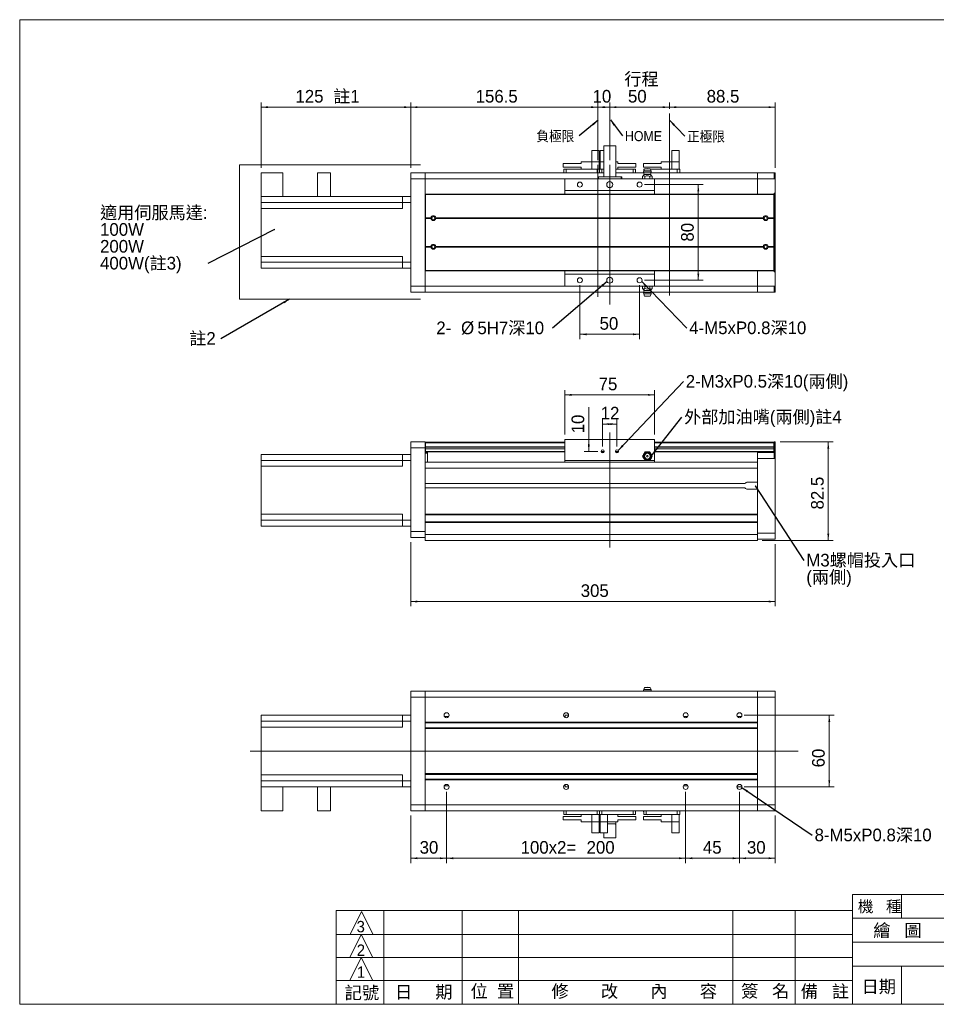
# Model space of a CAD drawing. Header units: millimetres. Extents: x 10 to 1179, y 6 to 830.
# Tile 1 of 2: x 10 to 777, y 6 to 830. Entities that reach past the tile are written whole.
import ezdxf

# ---------------------------------------------------------------- set-up
doc = ezdxf.new("R2010")
doc.units = ezdxf.units.MM
doc.layers.add('BORDER', color=7, linetype='Continuous', lineweight=0)
doc.styles.add('SLDTEXTSTYLE0', font='swtxt.ttf', dxfattribs={"width": 0.993})
doc.styles.add('SLDTEXTSTYLE1', font='新細明體')
doc.styles.add('SLDTEXTSTYLE2', font='GOTHIC.TTF', dxfattribs={"width": 0.913})
doc.styles.get("Standard").update_dxf_attribs({"font": 'swtxt.ttf'})
doc.dimstyles.new('SLDDIMSTYLE0', dxfattribs={"dimtxt": 10.345171, "dimasz": 5.6, "dimexe": 0, "dimexo": 0.0625, "dimgap": 2.586293, "dimtad": 1, "dimtoh": 1, "dimzin": 12, "dimdsep": 46, "dimtxsty": 'SLDTEXTSTYLE0', "dimsah": 1, "dimcen": 0.09, "dimadec": 0, "dimazin": 0, "dimtfac": 1, "dimtofl": 0, "dimtmove": 0, "dimatfit": 3, "dimfxl": 0, "dimtolj": 1, "dimtzin": 12, "dimarcsym": 0})
doc.dimstyles.new('SLDDIMSTYLE1', dxfattribs={"dimtxt": 5.6, "dimasz": 5.6, "dimexe": 0, "dimexo": 0.0625, "dimgap": 1.4, "dimtad": 0, "dimtih": 1, "dimtoh": 1, "dimdec": 0, "dimzin": 0, "dimdsep": 46, "dimtxsty": 'Standard', "dimsah": 1, "dimcen": 0.09, "dimadec": 0, "dimazin": 0, "dimtfac": 1, "dimtdec": 0, "dimtofl": 0, "dimtmove": 0, "dimatfit": 3, "dimfxl": 0, "dimtolj": 1, "dimtzin": 0, "dimarcsym": 0})
doc.dimstyles.new('SLDDIMSTYLE2', dxfattribs={"dimtxt": 1.6, "dimasz": 0.533333, "dimexe": 0, "dimexo": 0.0625, "dimgap": 0.4, "dimtad": 0, "dimtih": 1, "dimtoh": 1, "dimdec": 0, "dimzin": 0, "dimdsep": 46, "dimtxsty": 'Standard', "dimblk1": 'DOT', "dimblk2": 'DOT', "dimsah": 1, "dimcen": 0.09, "dimadec": 0, "dimazin": 0, "dimtfac": 1, "dimtdec": 0, "dimtofl": 0, "dimtmove": 0, "dimatfit": 3, "dimldrblk": 'DOT', "dimfxl": 0, "dimtolj": 1, "dimtzin": 0, "dimarcsym": 0})

# ---------------------------------------------------------------- blocks, each defined once
blk = doc.blocks.new('*D2')
at = {"layer": 'BORDER'}
for p, q in [((337.32, 393.16), (337.32, 339.5)), ((642.32, 391.66), (642.32, 339.5)), ((337.32, 343.5), (642.32, 343.5))]:
    blk.add_line(p, q, dxfattribs=at)
for points in [[(337.32, 343.5), (342.92, 342.7), (342.92, 344.3)], [(642.32, 343.5), (636.72, 344.3), (636.72, 342.7)]]:
    blk.add_solid(points, dxfattribs=at)
at = {"layer": 'BORDER', "insert": (479.54, 357.93), "char_height": 10.583, "attachment_point": 1, "style": 'SLDTEXTSTYLE0'}
blk.add_mtext('305', dxfattribs=at)
blk = doc.blocks.new('*D3')
at = {"layer": 'BORDER'}
for p, q in [((646.32, 477.16), (690.62, 477.16)), ((686.62, 394.66), (686.62, 477.16)), ((631.32, 394.66), (690.62, 394.66))]:
    blk.add_line(p, q, dxfattribs=at)
for points in [[(686.62, 477.16), (685.82, 471.56), (687.42, 471.56)], [(686.62, 394.66), (687.42, 400.26), (685.82, 400.26)]]:
    blk.add_solid(points, dxfattribs=at)
at = {"layer": 'BORDER', "insert": (672.18, 420.59), "char_height": 10.583, "attachment_point": 1, "rotation": 90, "style": 'SLDTEXTSTYLE0'}
blk.add_mtext('82.5', dxfattribs=at)
blk = doc.blocks.new('*D4')
at = {"layer": 'BORDER'}
for p, q in [((486.3, 479.16), (486.3, 506.13)), ((486.3, 479.16), (486.3, 469.16)), ((493.82, 469.16), (482.3, 469.16))]:
    blk.add_line(p, q, dxfattribs=at)
for points in [[(486.3, 479.16), (485.5, 473.56), (487.1, 473.56)], [(486.3, 469.16), (487.1, 474.76), (485.5, 474.76)]]:
    blk.add_solid(points, dxfattribs=at)
at = {"layer": 'BORDER', "insert": (471.86, 484.27), "char_height": 10.583, "attachment_point": 1, "rotation": 90, "style": 'SLDTEXTSTYLE0'}
blk.add_mtext('10', dxfattribs=at)
blk = doc.blocks.new('*D5')
at = {"layer": 'BORDER'}
for p, q in [((497.82, 473.16), (497.82, 496.03)), ((509.82, 473.16), (509.82, 496.03)), ((497.82, 492.03), (509.82, 492.03))]:
    blk.add_line(p, q, dxfattribs=at)
for points in [[(497.82, 492.03), (503.42, 491.23), (503.42, 492.83)], [(509.82, 492.03), (504.22, 492.83), (504.22, 491.23)]]:
    blk.add_solid(points, dxfattribs=at)
at = {"layer": 'BORDER', "insert": (496.25, 506.46), "char_height": 10.583, "attachment_point": 1, "style": 'SLDTEXTSTYLE0'}
blk.add_mtext('12', dxfattribs=at)
blk = doc.blocks.new('*D6')
at = {"layer": 'BORDER'}
for p, q in [((466.32, 483.16), (466.32, 520.44)), ((541.32, 483.16), (541.32, 520.44)), ((466.32, 516.44), (541.32, 516.44))]:
    blk.add_line(p, q, dxfattribs=at)
for points in [[(466.32, 516.44), (471.92, 515.64), (471.92, 517.24)], [(541.32, 516.44), (535.72, 517.24), (535.72, 515.64)]]:
    blk.add_solid(points, dxfattribs=at)
at = {"layer": 'BORDER', "insert": (494.53, 530.88), "char_height": 10.583, "attachment_point": 1, "style": 'SLDTEXTSTYLE0'}
blk.add_mtext('75', dxfattribs=at)
blk = doc.blocks.new('SW_NOTE_1')
at = {"layer": 'BORDER', "color": 0, "insert": (2.01, 3.93), "char_height": 8.467, "attachment_point": 1, "style": 'SLDTEXTSTYLE2'}
blk.add_mtext('HOME', dxfattribs=at)
blk = doc.blocks.new('SW_NOTE_2')
at = {"layer": 'BORDER', "color": 0, "insert": (-35.86, 3.95), "char_height": 8.467, "attachment_point": 1, "style": 'SLDTEXTSTYLE2'}
blk.add_mtext('負極限', dxfattribs=at)
blk = doc.blocks.new('SW_NOTE_3')
at = {"layer": 'BORDER', "color": 0, "insert": (2.01, 5.5, 62.24), "char_height": 10.5833, "attachment_point": 1, "style": 'SLDTEXTSTYLE0'}
blk.add_mtext('2-M3xP0.5深10(兩側)', dxfattribs=at)
blk = doc.blocks.new('SW_NOTE_4')
at = {"layer": 'BORDER', "color": 0, "insert": (2.01, 5.51, 68.7), "char_height": 10.5833, "attachment_point": 1, "style": 'SLDTEXTSTYLE0'}
blk.add_mtext('外部加油嘴(兩側)註4', dxfattribs=at)
blk = doc.blocks.new('SW_NOTE_5')
at = {"layer": 'BORDER', "color": 0, "char_height": 10.583, "attachment_point": 1, "style": 'SLDTEXTSTYLE0'}
for s, insert in [('M3螺帽投入口', (2.01, 5.49, 61.74)), ('(兩側)', (2.01, -8.62, 61.74))]:
    blk.add_mtext(s, dxfattribs=dict(at, insert=insert))
blk = doc.blocks.new('_Dot')
at = {"color": 0, "linetype": 'ByBlock', "lineweight": -2}
blk.add_line((-0.5, 0), (-1, 0), dxfattribs=at)
at = {"color": 0, "linetype": 'ByBlock', "const_width": 0.5}
blk.add_lwpolyline([(-0.25, 0, 1), (0.25, 0, 1)], format="xyb", close=True, dxfattribs=at)
blk = doc.blocks.new('*D13')
at = {"layer": 'BORDER'}
for p, q in [((493.82, 712.86), (493.82, 761.21)), ((503.82, 712.86), (503.82, 761.21)), ((503.82, 757.21), (493.82, 757.21))]:
    blk.add_line(p, q, dxfattribs=at)
for points in [[(493.82, 757.21), (499.42, 756.41), (499.42, 758.01)], [(503.82, 757.21), (498.22, 758.01), (498.22, 756.41)]]:
    blk.add_solid(points, dxfattribs=at)
at = {"layer": 'BORDER', "insert": (489.46, 771.65), "char_height": 10.583, "attachment_point": 1, "style": 'SLDTEXTSTYLE0'}
blk.add_mtext('10', dxfattribs=at)
blk = doc.blocks.new('*D14')
at = {"layer": 'BORDER'}
for p, q in [((503.82, 712.86), (503.82, 761.21)), ((553.82, 755.94), (553.82, 761.21)), ((503.82, 757.21), (553.82, 757.21))]:
    blk.add_line(p, q, dxfattribs=at)
for points in [[(503.82, 757.21), (509.42, 756.41), (509.42, 758.01)], [(553.82, 757.21), (548.22, 758.01), (548.22, 756.41)]]:
    blk.add_solid(points, dxfattribs=at)
at = {"layer": 'BORDER', "char_height": 10.583, "attachment_point": 1, "style": 'SLDTEXTSTYLE0'}
for s, insert in [('行程', (516.02, 786.06)), ('50', (519.06, 771.65))]:
    blk.add_mtext(s, dxfattribs=dict(at, insert=insert))
blk = doc.blocks.new('*D15')
at = {"layer": 'BORDER'}
for p, q in [((553.82, 755.94), (553.82, 761.21)), ((642.32, 706.39), (642.32, 761.21)), ((553.82, 757.21), (642.32, 757.21))]:
    blk.add_line(p, q, dxfattribs=at)
for points in [[(553.82, 757.21), (559.42, 756.41), (559.42, 758.01)], [(642.32, 757.21), (636.72, 758.01), (636.72, 756.41)]]:
    blk.add_solid(points, dxfattribs=at)
at = {"layer": 'BORDER', "insert": (584.9, 771.65), "char_height": 10.583, "attachment_point": 1, "style": 'SLDTEXTSTYLE0'}
blk.add_mtext('88.5', dxfattribs=at)
blk = doc.blocks.new('*D16')
at = {"layer": 'BORDER'}
for p, q in [((337.32, 706.39), (337.32, 761.21)), ((493.82, 712.86), (493.82, 761.21)), ((493.82, 757.21), (337.32, 757.21))]:
    blk.add_line(p, q, dxfattribs=at)
for points in [[(337.32, 757.21), (342.92, 756.41), (342.92, 758.01)], [(493.82, 757.21), (488.22, 758.01), (488.22, 756.41)]]:
    blk.add_solid(points, dxfattribs=at)
at = {"layer": 'BORDER', "insert": (391.66, 771.65), "char_height": 10.583, "attachment_point": 1, "style": 'SLDTEXTSTYLE0'}
blk.add_mtext('156.5', dxfattribs=at)
blk = doc.blocks.new('*D17')
at = {"layer": 'BORDER'}
for p, q in [((212.32, 706.39), (212.32, 761.21)), ((337.32, 706.39), (337.32, 761.21)), ((337.32, 757.21), (212.32, 757.21))]:
    blk.add_line(p, q, dxfattribs=at)
for points in [[(212.32, 757.21), (217.92, 756.41), (217.92, 758.01)], [(337.32, 757.21), (331.72, 758.01), (331.72, 756.41)]]:
    blk.add_solid(points, dxfattribs=at)
at = {"layer": 'BORDER', "char_height": 10.583, "attachment_point": 1, "style": 'SLDTEXTSTYLE0'}
for s, insert in [('125', (240.95, 771.65)), (' 註1', (268.54, 771.65))]:
    blk.add_mtext(s, dxfattribs=dict(at, insert=insert))
blk = doc.blocks.new('*D18')
at = {"layer": 'BORDER'}
for p, q in [((478.82, 608.39), (478.82, 563.13)), ((528.82, 608.39), (528.82, 563.13)), ((528.82, 567.13), (478.82, 567.13))]:
    blk.add_line(p, q, dxfattribs=at)
for points in [[(478.82, 567.13), (484.42, 566.33), (484.42, 567.93)], [(528.82, 567.13), (523.22, 567.93), (523.22, 566.33)]]:
    blk.add_solid(points, dxfattribs=at)
at = {"layer": 'BORDER', "insert": (495.32, 581.57), "char_height": 10.583, "attachment_point": 1, "style": 'SLDTEXTSTYLE0'}
blk.add_mtext('50', dxfattribs=at)
blk = doc.blocks.new('*D19')
at = {"layer": 'BORDER'}
for p, q in [((532.82, 692.39), (581.9, 692.39)), ((577.9, 692.39), (577.9, 612.39)), ((532.82, 612.39), (581.9, 612.39))]:
    blk.add_line(p, q, dxfattribs=at)
for points in [[(577.9, 692.39), (577.1, 686.79), (578.7, 686.79)], [(577.9, 612.39), (578.7, 617.99), (577.1, 617.99)]]:
    blk.add_solid(points, dxfattribs=at)
at = {"layer": 'BORDER', "insert": (563.47, 644.74), "char_height": 10.583, "attachment_point": 1, "rotation": 90, "style": 'SLDTEXTSTYLE0'}
blk.add_mtext('80', dxfattribs=at)
blk = doc.blocks.new('SW_NOTE_6')
at = {"layer": 'BORDER', "color": 0, "insert": (2.01, 5.5, 45.03), "char_height": 10.5833, "attachment_point": 1, "style": 'SLDTEXTSTYLE0'}
blk.add_mtext('4-M5xP0.8深10', dxfattribs=at)
blk = doc.blocks.new('SW_NOTE_7')
at = {"layer": 'BORDER', "color": 0, "char_height": 10.583, "attachment_point": 1, "style": 'SLDTEXTSTYLE0'}
for s, insert in [('適用伺服馬達:', (-90.11, 47.85, 32.53)), ('100W', (-90.11, 33.74, 32.53)), ('200W', (-90.11, 19.63, 32.53)), ('400W(註3)', (-90.11, 5.52, 32.53))]:
    blk.add_mtext(s, dxfattribs=dict(at, insert=insert))
blk = doc.blocks.new('SW_NOTE_8')
at = {"layer": 'BORDER', "color": 0, "char_height": 10.583, "attachment_point": 1, "style": 'SLDTEXTSTYLE0'}
for s, insert in [('2-', (-97.08, 5.52, 45.03)), ('%%c', (-76.38, 5.52, 45.03)), ('5H7深10', (-62.68, 5.52, 45.03))]:
    blk.add_mtext(s, dxfattribs=dict(at, insert=insert))
blk = doc.blocks.new('SW_NOTE_9')
at = {"layer": 'BORDER', "color": 0, "insert": (-26.45, 5.52), "char_height": 10.583, "attachment_point": 1, "style": 'SLDTEXTSTYLE0'}
blk.add_mtext('註2', dxfattribs=at)
blk = doc.blocks.new('SW_NOTE_10')
at = {"layer": 'BORDER', "color": 0, "insert": (2, 3.93), "char_height": 8.467, "attachment_point": 1, "style": 'SLDTEXTSTYLE2'}
blk.add_mtext('正極限', dxfattribs=at)
blk = doc.blocks.new('*D25')
at = {"layer": 'BORDER'}
for p, q in [((616.32, 248.38), (691.47, 248.38)), ((687.47, 248.38), (687.47, 188.38)), ((616.32, 188.38), (691.47, 188.38))]:
    blk.add_line(p, q, dxfattribs=at)
for points in [[(687.47, 248.38), (686.67, 242.78), (688.27, 242.78)], [(687.47, 188.38), (688.27, 193.98), (686.67, 193.98)]]:
    blk.add_solid(points, dxfattribs=at)
at = {"layer": 'BORDER', "insert": (673.03, 204.72), "char_height": 10.583, "attachment_point": 1, "rotation": 90, "style": 'SLDTEXTSTYLE0'}
blk.add_mtext('60', dxfattribs=at)
blk = doc.blocks.new('*D26')
at = {"layer": 'BORDER'}
for p, q in [((612.32, 184.38), (612.32, 124.66)), ((642.32, 164.38), (642.32, 124.66)), ((642.32, 128.66), (612.32, 128.66))]:
    blk.add_line(p, q, dxfattribs=at)
for points in [[(612.32, 128.66), (617.92, 127.86), (617.92, 129.46)], [(642.32, 128.66), (636.72, 129.46), (636.72, 127.86)]]:
    blk.add_solid(points, dxfattribs=at)
at = {"layer": 'BORDER', "insert": (618.58, 143.09), "char_height": 10.583, "attachment_point": 1, "style": 'SLDTEXTSTYLE0'}
blk.add_mtext('30', dxfattribs=at)
blk = doc.blocks.new('*D27')
at = {"layer": 'BORDER'}
for p, q in [((367.32, 184.38), (367.32, 124.66)), ((337.32, 164.38), (337.32, 124.66)), ((367.32, 128.66), (337.32, 128.66))]:
    blk.add_line(p, q, dxfattribs=at)
for points in [[(337.32, 128.66), (342.92, 127.86), (342.92, 129.46)], [(367.32, 128.66), (361.72, 129.46), (361.72, 127.86)]]:
    blk.add_solid(points, dxfattribs=at)
at = {"layer": 'BORDER', "insert": (344.79, 143.09), "char_height": 10.583, "attachment_point": 1, "style": 'SLDTEXTSTYLE0'}
blk.add_mtext('30', dxfattribs=at)
blk = doc.blocks.new('*D28')
at = {"layer": 'BORDER'}
for p, q in [((367.32, 184.38), (367.32, 124.66)), ((567.32, 184.38), (567.32, 124.66)), ((367.32, 128.66), (567.32, 128.66))]:
    blk.add_line(p, q, dxfattribs=at)
for points in [[(367.32, 128.66), (372.92, 127.86), (372.92, 129.46)], [(567.32, 128.66), (561.72, 129.46), (561.72, 127.86)]]:
    blk.add_solid(points, dxfattribs=at)
at = {"layer": 'BORDER', "char_height": 10.583, "attachment_point": 1, "style": 'SLDTEXTSTYLE0'}
for s, insert in [('100x2=', (429.28, 143.09)), ('200', (484.46, 143.09))]:
    blk.add_mtext(s, dxfattribs=dict(at, insert=insert))
blk = doc.blocks.new('*D29')
at = {"layer": 'BORDER'}
for p, q in [((567.32, 184.38), (567.32, 124.66)), ((612.32, 184.38), (612.32, 124.66)), ((567.32, 128.66), (612.32, 128.66))]:
    blk.add_line(p, q, dxfattribs=at)
for points in [[(567.32, 128.66), (572.92, 127.86), (572.92, 129.46)], [(612.32, 128.66), (606.72, 129.46), (606.72, 127.86)]]:
    blk.add_solid(points, dxfattribs=at)
at = {"layer": 'BORDER', "insert": (581.73, 143.09), "char_height": 10.583, "attachment_point": 1, "style": 'SLDTEXTSTYLE0'}
blk.add_mtext('45', dxfattribs=at)
blk = doc.blocks.new('SW_NOTE_11')
at = {"layer": 'BORDER', "color": 0, "insert": (2.01, 5.5, 39.47), "char_height": 10.5833, "attachment_point": 1, "style": 'SLDTEXTSTYLE0'}
blk.add_mtext('8-M5xP0.8深10', dxfattribs=at)

msp = doc.modelspace()

# ---------------------------------------------------------------- linework, layer by layer
at = {"color": 7, "linetype": 'Continuous', "lineweight": 15}
for p, q in [((488.695, 720.892), (494.945, 720.892)), ((488.695, 711.592), (488.695, 720.892)), ((494.945, 720.892), (494.945, 711.592)), ((498.82, 720.892), (495.695, 720.892)), ((495.695, 711.592), (495.695, 720.892)), ((498.82, 724.892), (508.82, 724.892)), ((498.82, 724.892), (498.82, 698.892)), ((508.82, 724.892), (508.82, 698.892)), ((555.695, 720.892), (561.945, 720.892)), ((555.695, 711.592), (555.695, 720.892)), ((561.945, 720.892), (561.945, 711.592)), ((464.945, 707.137), (464.945, 709.98)), ((464.945, 709.98), (479.945, 709.98)), ((488.695, 711.592), (479.945, 711.592)), ((479.945, 709.98), (479.945, 711.592)), ((488.695, 711.592), (494.945, 711.592)), ((488.695, 705.392), (488.695, 711.592)), ((494.945, 705.392), (494.945, 711.592)), ((498.82, 711.592), (495.695, 711.592)), ((495.695, 711.592), (495.695, 705.392)), ((508.82, 711.592), (510.695, 711.592)), ((510.695, 709.98), (510.695, 711.592)), ((525.695, 709.98), (510.695, 709.98)), ((525.695, 709.98), (525.695, 707.137)), ((531.945, 707.137), (531.945, 709.98)), ((531.945, 709.98), (546.945, 709.98)), ((546.945, 709.98), (546.945, 711.592)), ((555.695, 711.592), (546.945, 711.592)), ((555.695, 711.592), (561.945, 711.592)), ((555.695, 705.392), (555.695, 711.592)), ((561.945, 705.392), (561.945, 711.592)), ((212.32, 702.392), (230.32, 702.392)), ((212.32, 702.392), (212.32, 682.392)), ((230.32, 702.392), (230.32, 682.392)), ((259.32, 702.392), (270.32, 702.392)), ((259.32, 702.392), (259.32, 682.392)), ((270.32, 702.392), (270.32, 682.392)), ((337.32, 702.392), (349.32, 702.392)), ((337.32, 697.392), (337.32, 702.392)), ((498.82, 702.392), (349.32, 702.392)), ((349.32, 702.392), (349.32, 697.392)), ((464.945, 707.137), (479.945, 707.137)), ((465.32, 702.392), (465.32, 705.392)), ((465.32, 705.392), (467.32, 705.392)), ((467.32, 705.392), (467.32, 702.392)), ((467.32, 705.392), (493.32, 705.392)), ((479.945, 705.392), (479.945, 707.137)), ((493.32, 702.392), (493.32, 705.392)), ((493.32, 705.392), (495.32, 705.392)), ((495.32, 702.392), (495.32, 705.392)), ((495.32, 705.392), (497.32, 705.392)), ((495.32, 705.392), (495.32, 702.392)), ((497.32, 705.392), (497.32, 702.392)), ((498.82, 705.392), (497.32, 705.392)), ((523.32, 705.392), (508.82, 705.392)), ((532.285, 702.392), (508.82, 702.392)), ((525.695, 707.137), (510.695, 707.137)), ((510.695, 705.392), (510.695, 707.137)), ((523.32, 702.392), (523.32, 705.392)), ((523.32, 705.392), (525.32, 705.392)), ((525.32, 705.392), (525.32, 702.392)), ((532.603, 700.85), (531.279, 699.242)), ((531.945, 707.137), (546.945, 707.137)), ((532.165, 702.752), (532.673, 701.228)), ((532.165, 702.752), (538.475, 702.752)), ((532.901, 705.592), (532.198, 703.847)), ((532.198, 703.847), (538.442, 703.847)), ((532.32, 704.15), (532.32, 705.392)), ((532.32, 705.392), (532.82, 705.392)), ((532.603, 700.85), (538.037, 700.85)), ((532.673, 701.228), (537.967, 701.228)), ((532.901, 705.592), (537.739, 705.592)), ((538.442, 703.847), (537.739, 705.592)), ((537.82, 705.392), (560.32, 705.392)), ((537.967, 701.228), (538.475, 702.752)), ((539.361, 699.242), (538.037, 700.85)), ((627.32, 702.392), (538.355, 702.392)), ((546.945, 705.392), (546.945, 707.137)), ((560.32, 702.392), (560.32, 705.392)), ((560.32, 705.392), (562.32, 705.392)), ((562.32, 705.392), (562.32, 702.392)), ((627.32, 702.392), (641.32, 702.392)), ((627.32, 697.392), (627.32, 702.392)), ((641.32, 702.392), (641.32, 697.392)), ((641.32, 702.392), (642.32, 702.392)), ((642.32, 702.392), (642.32, 697.392)), ((349.32, 697.392), (337.32, 697.392)), ((337.32, 607.392), (337.32, 697.392)), ((349.32, 607.392), (349.32, 697.392)), ((466.32, 697.392), (349.32, 697.392)), ((466.32, 697.392), (541.32, 697.392)), ((466.32, 687.392), (466.32, 697.392)), ((493.82, 697.392), (493.82, 698.892)), ((493.82, 698.892), (494.32, 698.892)), ((494.32, 698.892), (494.32, 697.392)), ((513.32, 698.892), (494.32, 698.892)), ((513.32, 697.392), (513.32, 698.892)), ((513.32, 698.892), (513.82, 698.892)), ((513.82, 698.892), (513.82, 697.392)), ((531.279, 699.242), (531.279, 697.392)), ((533.299, 699.242), (533.299, 697.392)), ((537.341, 699.242), (537.341, 697.392)), ((539.361, 699.242), (539.361, 697.392)), ((541.32, 687.392), (541.32, 697.392)), ((627.32, 697.392), (541.32, 697.392)), ((641.32, 697.392), (627.32, 697.392)), ((627.32, 697.392), (627.32, 684.392)), ((642.32, 697.392), (641.32, 697.392)), ((642.32, 685.392), (642.32, 697.392)), ((349.57, 684.392), (641.07, 684.392)), ((349.57, 684.223), (349.57, 684.392)), ((641.07, 684.223), (349.57, 684.223)), ((349.57, 684.223), (349.57, 674.76)), ((466.32, 687.392), (541.32, 687.392)), ((466.32, 684.392), (466.32, 687.392)), ((541.32, 684.392), (541.32, 687.392)), ((641.07, 684.392), (641.07, 684.223)), ((641.07, 684.223), (641.07, 674.76)), ((641.32, 685.392), (642.32, 685.392)), ((641.32, 684.134), (641.32, 685.392)), ((642.32, 684.134), (641.32, 684.134)), ((641.32, 684.134), (641.32, 676.286)), ((642.32, 685.392), (642.32, 684.134)), ((642.32, 676.286), (642.32, 684.134)), ((330.32, 682.392), (212.32, 682.392)), ((212.32, 682.392), (212.32, 677.392)), ((330.32, 677.392), (212.32, 677.392)), ((212.32, 677.392), (212.32, 672.392)), ((330.32, 682.392), (337.32, 682.392)), ((330.32, 677.392), (330.32, 682.392)), ((337.32, 677.392), (330.32, 677.392)), ((330.32, 677.392), (330.32, 672.392)), ((349.57, 683.392), (349.32, 683.392)), ((349.57, 682.392), (349.32, 682.392)), ((349.32, 681.392), (349.57, 681.392)), ((641.32, 676.286), (642.32, 676.286)), ((641.32, 674.429), (641.32, 676.286)), ((642.32, 676.286), (642.32, 674.429)), ((330.32, 672.392), (212.32, 672.392)), ((212.32, 672.392), (212.32, 632.392)), ((349.32, 673.392), (349.57, 673.392)), ((349.32, 672.392), (349.57, 672.392)), ((349.57, 671.892), (349.32, 671.892)), ((349.57, 667.892), (349.32, 667.892)), ((349.57, 672.113), (349.57, 674.76)), ((349.57, 672.113), (349.57, 664.642)), ((641.07, 674.76), (641.07, 672.113)), ((641.07, 672.113), (641.07, 664.642)), ((641.32, 670.392), (641.07, 670.392)), ((642.32, 674.429), (641.32, 674.429)), ((641.32, 630.354), (641.32, 674.429)), ((642.32, 674.429), (642.32, 630.354)), ((349.57, 664.642), (354.336, 664.642)), ((349.57, 664.392), (349.57, 664.642)), ((349.57, 664.392), (354.32, 664.392)), ((349.57, 664.142), (349.57, 664.392)), ((349.57, 664.142), (354.336, 664.142)), ((349.57, 664.142), (349.57, 640.642)), ((358.304, 664.642), (632.336, 664.642)), ((358.304, 664.142), (632.336, 664.142)), ((358.32, 664.392), (632.32, 664.392)), ((636.304, 664.642), (641.07, 664.642)), ((636.304, 664.142), (641.07, 664.142)), ((636.32, 664.392), (641.07, 664.392)), ((641.32, 667.392), (641.07, 667.392)), ((641.07, 664.392), (641.07, 664.642)), ((641.07, 664.142), (641.07, 664.392)), ((641.07, 664.142), (641.07, 640.642)), ((349.57, 636.892), (349.32, 636.892)), ((349.57, 640.642), (354.336, 640.642)), ((349.57, 640.392), (349.57, 640.642)), ((349.57, 640.392), (354.32, 640.392)), ((349.57, 640.142), (349.57, 640.392)), ((349.57, 640.142), (354.336, 640.142)), ((349.57, 640.142), (349.57, 632.67)), ((358.304, 640.642), (632.336, 640.642)), ((358.304, 640.142), (632.336, 640.142)), ((358.32, 640.392), (632.32, 640.392)), ((636.304, 640.642), (641.07, 640.642)), ((636.304, 640.142), (641.07, 640.142)), ((636.32, 640.392), (641.07, 640.392)), ((641.07, 640.392), (641.07, 640.642)), ((641.07, 640.142), (641.07, 640.392)), ((641.07, 640.142), (641.07, 632.67)), ((641.32, 637.392), (641.07, 637.392)), ((330.32, 632.392), (212.32, 632.392)), ((212.32, 627.392), (212.32, 632.392)), ((330.32, 627.392), (212.32, 627.392)), ((212.32, 622.392), (212.32, 627.392)), ((330.32, 627.392), (330.32, 632.392)), ((330.32, 627.392), (337.32, 627.392)), ((330.32, 622.392), (330.32, 627.392)), ((349.32, 632.892), (349.57, 632.892)), ((349.57, 632.392), (349.32, 632.392)), ((349.32, 631.392), (349.57, 631.392)), ((349.57, 630.024), (349.57, 632.67)), ((349.57, 630.024), (349.57, 620.561)), ((641.32, 634.392), (641.07, 634.392)), ((641.07, 632.67), (641.07, 630.024)), ((641.07, 630.024), (641.07, 620.561)), ((641.32, 630.354), (642.32, 630.354)), ((641.32, 628.498), (641.32, 630.354)), ((642.32, 628.498), (641.32, 628.498)), ((641.32, 628.498), (641.32, 620.649)), ((642.32, 630.354), (642.32, 628.498)), ((642.32, 620.649), (642.32, 628.498)), ((330.32, 622.392), (212.32, 622.392)), ((337.32, 622.392), (330.32, 622.392)), ((349.57, 623.392), (349.32, 623.392)), ((349.57, 622.392), (349.32, 622.392)), ((349.57, 621.392), (349.32, 621.392)), ((349.57, 620.561), (641.07, 620.561)), ((349.57, 620.392), (349.57, 620.561)), ((641.07, 620.392), (349.57, 620.392)), ((466.32, 617.392), (466.32, 620.392)), ((541.32, 617.392), (541.32, 620.392)), ((627.32, 620.392), (627.32, 607.392)), ((641.07, 620.561), (641.07, 620.392)), ((641.32, 620.649), (642.32, 620.649)), ((641.32, 619.392), (641.32, 620.649)), ((642.32, 619.392), (641.32, 619.392)), ((642.32, 620.649), (642.32, 619.392)), ((642.32, 607.392), (642.32, 619.392)), ((466.32, 617.392), (541.32, 617.392)), ((466.32, 607.392), (466.32, 617.392)), ((541.32, 607.392), (541.32, 617.392)), ((337.32, 607.392), (349.32, 607.392)), ((337.32, 602.392), (337.32, 607.392)), ((349.32, 602.392), (337.32, 602.392)), ((349.32, 607.392), (349.32, 602.392)), ((466.32, 607.392), (349.32, 607.392)), ((532.285, 602.392), (349.32, 602.392)), ((466.32, 607.392), (541.32, 607.392)), ((531.279, 605.542), (531.279, 607.392)), ((531.279, 605.542), (532.603, 603.933)), ((532.673, 603.555), (532.165, 602.031)), ((538.475, 602.031), (532.165, 602.031)), ((538.037, 603.933), (532.603, 603.933)), ((537.967, 603.555), (532.673, 603.555)), ((533.299, 605.542), (533.299, 607.392)), ((537.341, 605.542), (537.341, 607.392)), ((538.475, 602.031), (537.967, 603.555)), ((538.037, 603.933), (539.361, 605.542)), ((627.32, 602.392), (538.355, 602.392)), ((539.361, 605.542), (539.361, 607.392)), ((627.32, 607.392), (541.32, 607.392)), ((627.32, 607.392), (641.32, 607.392)), ((627.32, 602.392), (627.32, 607.392)), ((641.32, 602.392), (627.32, 602.392)), ((641.32, 607.392), (642.32, 607.392)), ((641.32, 607.392), (641.32, 602.392)), ((642.32, 602.392), (641.32, 602.392)), ((642.32, 607.392), (642.32, 602.392)), ((532.198, 600.936), (532.901, 599.192)), ((538.442, 600.936), (532.198, 600.936)), ((537.739, 599.192), (532.901, 599.192)), ((537.739, 599.192), (538.442, 600.936)), ((466.32, 461.661), (466.32, 479.161)), ((466.32, 479.161), (541.32, 479.161)), ((541.32, 461.661), (541.32, 479.161)), ((337.32, 477.161), (349.32, 477.161)), ((337.32, 472.161), (337.32, 477.161)), ((337.32, 402.161), (337.32, 472.161)), ((349.32, 472.161), (337.32, 472.161)), ((349.32, 477.161), (349.32, 472.161)), ((349.57, 474.661), (349.32, 474.661)), ((349.32, 402.161), (349.32, 472.161)), ((349.57, 476.811), (466.32, 476.811)), ((349.57, 476.454), (349.57, 476.811)), ((349.57, 476.454), (349.57, 472.894)), ((466.32, 476.454), (349.57, 476.454)), ((349.57, 472.624), (349.57, 472.894)), ((349.57, 472.894), (466.32, 472.894)), ((349.57, 472.624), (349.57, 471.311)), ((466.32, 472.624), (349.57, 472.624)), ((466.32, 471.311), (349.57, 471.311)), ((349.57, 469.161), (349.57, 471.311)), ((541.32, 476.811), (641.07, 476.811)), ((641.07, 476.454), (541.32, 476.454)), ((541.32, 472.894), (641.07, 472.894)), ((641.07, 472.624), (541.32, 472.624)), ((641.07, 471.311), (541.32, 471.311)), ((641.07, 476.811), (641.07, 476.454)), ((641.07, 476.454), (641.07, 472.894)), ((641.32, 474.661), (641.07, 474.661)), ((641.07, 472.894), (641.07, 472.624)), ((641.07, 472.624), (641.07, 471.311)), ((641.07, 471.311), (641.07, 469.161)), ((641.32, 471.161), (641.07, 471.161)), ((641.32, 477.161), (642.32, 477.161)), ((641.32, 476.804), (641.32, 477.161)), ((642.32, 476.804), (641.32, 476.804)), ((641.32, 476.804), (641.32, 473.664)), ((641.32, 473.664), (642.32, 473.664)), ((641.32, 471.807), (641.32, 473.664)), ((642.32, 471.807), (641.32, 471.807)), ((641.32, 471.807), (641.32, 468.161)), ((642.32, 477.161), (642.32, 476.804)), ((642.32, 473.664), (642.32, 476.804)), ((642.32, 473.664), (642.32, 471.807)), ((642.32, 468.161), (642.32, 471.807)), ((330.32, 466.661), (212.32, 466.661)), ((212.32, 461.661), (212.32, 466.661)), ((330.32, 461.661), (212.32, 461.661)), ((212.32, 456.661), (212.32, 461.661)), ((330.32, 466.661), (337.32, 466.661)), ((330.32, 461.661), (330.32, 466.661)), ((337.32, 461.661), (330.32, 461.661)), ((330.32, 461.661), (330.32, 456.661)), ((349.32, 468.161), (351.32, 468.161)), ((351.32, 467.661), (349.32, 467.661)), ((349.57, 468.661), (349.57, 469.161)), ((349.57, 469.161), (466.32, 469.161)), ((466.32, 468.661), (349.57, 468.661)), ((351.32, 468.161), (351.32, 468.661)), ((351.32, 468.161), (351.32, 467.661)), ((351.32, 460.161), (351.32, 467.661)), ((466.32, 461.661), (533.144, 461.661)), ((466.32, 460.161), (466.32, 461.661)), ((496.52, 469.161), (499.12, 469.161)), ((496.62, 468.661), (499.02, 468.661)), ((508.52, 469.161), (511.12, 469.161)), ((508.62, 468.661), (511.02, 468.661)), ((537.341, 468.661), (533.299, 468.661)), ((533.299, 461.661), (537.341, 461.661)), ((537.496, 461.661), (541.32, 461.661)), ((541.32, 469.161), (641.07, 469.161)), ((641.07, 468.661), (541.32, 468.661)), ((541.32, 460.161), (541.32, 461.661)), ((627.32, 468.661), (627.32, 468.161)), ((627.32, 463.161), (627.32, 468.161)), ((627.32, 468.161), (641.32, 468.161)), ((641.32, 463.161), (627.32, 463.161)), ((627.32, 463.161), (627.32, 400.661)), ((641.07, 469.161), (641.07, 468.661)), ((641.32, 468.161), (641.32, 463.161)), ((641.32, 468.161), (642.32, 468.161)), ((642.32, 463.161), (641.32, 463.161)), ((642.32, 468.161), (642.32, 463.161)), ((642.32, 463.161), (642.32, 400.661)), ((330.32, 456.661), (212.32, 456.661)), ((212.32, 416.661), (212.32, 456.661)), ((627.32, 460.161), (349.32, 460.161)), ((349.32, 455.161), (349.32, 442.161)), ((627.32, 455.161), (349.32, 455.161)), ((627.32, 455.161), (627.32, 443.411)), ((616.883, 442.161), (349.32, 442.161)), ((349.32, 438.661), (349.32, 416.661)), ((616.883, 438.661), (349.32, 438.661)), ((627.32, 443.411), (619.32, 443.411)), ((619.32, 437.411), (627.32, 437.411)), ((627.32, 437.411), (627.32, 416.661)), ((330.32, 416.661), (212.32, 416.661)), ((212.32, 416.661), (212.32, 411.661)), ((330.32, 411.661), (330.32, 416.661)), ((627.32, 416.661), (349.32, 416.661)), ((627.32, 416.161), (349.32, 416.161)), ((330.32, 411.661), (212.32, 411.661)), ((212.32, 411.661), (212.32, 406.661)), ((330.32, 406.661), (212.32, 406.661)), ((330.32, 411.661), (337.32, 411.661)), ((330.32, 406.661), (330.32, 411.661)), ((337.32, 406.661), (330.32, 406.661)), ((627.32, 410.161), (349.32, 410.161)), ((627.32, 409.661), (349.32, 409.661)), ((349.32, 409.661), (349.32, 399.661)), ((627.32, 409.661), (627.32, 399.661)), ((337.32, 402.161), (349.32, 402.161)), ((337.32, 397.161), (337.32, 402.161)), ((349.32, 397.161), (337.32, 397.161)), ((627.32, 399.661), (349.32, 399.661)), ((349.32, 399.661), (349.32, 394.661)), ((642.32, 400.661), (627.32, 400.661)), ((627.32, 399.661), (627.32, 394.661)), ((642.32, 395.661), (627.32, 395.661)), ((642.32, 400.661), (642.32, 395.661)), ((627.32, 394.661), (349.32, 394.661)), ((337.32, 268.384), (349.32, 268.384)), ((337.32, 263.384), (337.32, 268.384)), ((627.32, 268.384), (349.32, 268.384)), ((349.32, 268.384), (349.32, 263.384)), ((532.165, 268.744), (532.285, 268.384)), ((532.165, 268.744), (538.475, 268.744)), ((532.901, 271.584), (532.198, 269.839)), ((532.198, 269.839), (538.442, 269.839)), ((532.901, 271.584), (537.739, 271.584)), ((538.442, 269.839), (537.739, 271.584)), ((538.355, 268.384), (538.475, 268.744)), ((627.32, 268.384), (627.32, 263.384)), ((642.32, 268.384), (627.32, 268.384)), ((642.32, 268.384), (642.32, 263.384)), ((349.32, 263.384), (337.32, 263.384)), ((337.32, 173.384), (337.32, 263.384)), ((627.32, 263.384), (349.32, 263.384)), ((349.32, 242.484), (349.32, 263.384)), ((627.32, 242.484), (627.32, 263.384)), ((642.32, 263.384), (627.32, 263.384)), ((642.32, 263.384), (642.32, 173.384)), ((330.32, 248.384), (212.32, 248.384)), ((212.32, 248.384), (212.32, 243.384)), ((330.32, 243.384), (330.32, 248.384)), ((330.32, 248.384), (337.32, 248.384)), ((365.473, 247.384), (369.167, 247.384)), ((465.473, 247.384), (466.57, 247.384)), ((466.32, 246.984), (466.32, 247.384)), ((469.42, 248.384), (466.57, 248.384)), ((466.57, 246.422), (466.57, 248.384)), ((565.473, 247.384), (569.167, 247.384)), ((610.473, 247.384), (614.167, 247.384)), ((330.32, 243.384), (212.32, 243.384)), ((212.32, 243.384), (212.32, 238.384)), ((337.32, 243.384), (330.32, 243.384)), ((330.32, 243.384), (330.32, 238.384)), ((627.32, 242.484), (349.32, 242.484)), ((349.32, 242.484), (349.32, 241.884)), ((627.32, 241.884), (349.32, 241.884)), ((349.32, 241.884), (349.32, 237.884)), ((466.57, 246.984), (465.755, 246.984)), ((627.32, 242.484), (627.32, 241.884)), ((627.32, 241.884), (627.32, 237.884)), ((627.32, 241.884), (627.32, 237.884)), ((212.32, 238.384), (212.32, 198.384)), ((330.32, 238.384), (212.32, 238.384)), ((627.32, 237.884), (349.32, 237.884)), ((349.32, 237.884), (349.32, 237.284)), ((349.32, 237.284), (627.32, 237.284)), ((349.32, 199.484), (349.32, 237.284)), ((627.32, 237.884), (627.32, 237.284)), ((627.32, 199.484), (627.32, 237.284)), ((330.32, 198.384), (212.32, 198.384)), ((212.32, 193.384), (212.32, 198.384)), ((330.32, 193.384), (330.32, 198.384)), ((627.32, 199.484), (349.32, 199.484)), ((349.32, 199.484), (349.32, 198.884)), ((627.32, 198.884), (349.32, 198.884)), ((349.32, 198.884), (349.32, 194.884)), ((627.32, 199.484), (627.32, 198.884)), ((627.32, 198.884), (627.32, 194.884)), ((627.32, 198.884), (627.32, 194.884)), ((330.32, 193.384), (212.32, 193.384)), ((212.32, 188.384), (212.32, 193.384)), ((330.32, 193.384), (337.32, 193.384)), ((330.32, 188.384), (330.32, 193.384)), ((627.32, 194.884), (349.32, 194.884)), ((349.32, 194.884), (349.32, 194.284)), ((349.32, 194.284), (627.32, 194.284)), ((349.32, 173.384), (349.32, 194.284)), ((466.57, 189.784), (465.755, 189.784)), ((466.32, 189.384), (466.32, 189.784)), ((466.57, 188.384), (466.57, 190.345)), ((627.32, 194.884), (627.32, 194.284)), ((627.32, 173.384), (627.32, 194.284)), ((330.32, 188.384), (212.32, 188.384)), ((212.32, 168.384), (212.32, 188.384)), ((230.32, 168.384), (230.32, 188.384)), ((259.32, 168.384), (259.32, 188.384)), ((270.32, 168.384), (270.32, 188.384)), ((337.32, 188.384), (330.32, 188.384)), ((369.167, 189.384), (365.473, 189.384)), ((466.57, 189.384), (465.473, 189.384)), ((469.42, 188.384), (466.57, 188.384)), ((569.167, 189.384), (565.473, 189.384)), ((610.22, 188.384), (614.42, 188.384)), ((337.32, 173.384), (349.32, 173.384)), ((337.32, 168.384), (337.32, 173.384)), ((627.32, 173.384), (349.32, 173.384)), ((349.32, 173.384), (349.32, 168.384)), ((627.32, 173.384), (627.32, 168.384)), ((642.32, 173.384), (627.32, 173.384)), ((642.32, 173.384), (642.32, 168.384)), ((230.32, 168.384), (212.32, 168.384)), ((270.32, 168.384), (259.32, 168.384)), ((349.32, 168.384), (337.32, 168.384)), ((627.32, 168.384), (349.32, 168.384)), ((465.32, 165.384), (465.32, 168.384)), ((467.32, 165.384), (465.32, 165.384)), ((467.32, 168.384), (467.32, 165.384)), ((467.32, 165.384), (493.32, 165.384)), ((479.945, 165.384), (479.945, 163.638)), ((488.695, 165.384), (488.695, 159.184)), ((493.32, 165.384), (493.32, 168.384)), ((494.881, 165.384), (493.32, 165.384)), ((494.881, 165.384), (494.945, 165.384)), ((494.945, 159.184), (494.945, 165.384)), ((495.32, 165.384), (494.945, 165.384)), ((495.32, 165.384), (495.32, 168.384)), ((495.32, 168.384), (495.32, 165.384)), ((495.695, 165.384), (495.32, 165.384)), ((495.759, 165.384), (495.695, 165.384)), ((495.695, 165.384), (495.695, 159.184)), ((497.32, 165.384), (495.759, 165.384)), ((497.32, 168.384), (497.32, 165.384)), ((523.32, 165.384), (497.32, 165.384)), ((501.945, 165.384), (501.945, 159.184)), ((510.695, 165.384), (510.695, 163.638)), ((523.32, 165.384), (523.32, 168.384)), ((525.32, 165.384), (523.32, 165.384)), ((525.32, 168.384), (525.32, 165.384)), ((532.285, 168.384), (532.165, 168.024)), ((532.32, 168.024), (532.165, 168.024)), ((532.198, 166.929), (532.32, 166.626)), ((532.32, 166.929), (532.198, 166.929)), ((532.32, 165.384), (532.32, 168.384)), ((534.32, 165.384), (532.32, 165.384)), ((532.82, 165.384), (532.901, 165.184)), ((537.739, 165.184), (532.901, 165.184)), ((534.32, 168.384), (534.32, 165.384)), ((534.32, 165.384), (560.32, 165.384)), ((537.739, 165.184), (537.82, 165.384)), ((546.945, 165.384), (546.945, 163.638)), ((555.695, 165.384), (555.695, 159.184)), ((560.32, 165.384), (560.32, 168.384)), ((561.881, 165.384), (560.32, 165.384)), ((561.881, 165.384), (561.945, 165.384)), ((561.945, 159.184), (561.945, 165.384)), ((562.32, 165.384), (561.945, 165.384)), ((562.32, 168.384), (562.32, 165.384)), ((642.32, 168.384), (627.32, 168.384)), ((464.945, 160.795), (464.945, 163.638)), ((464.945, 163.638), (479.945, 163.638)), ((464.945, 160.795), (479.945, 160.795)), ((479.945, 160.795), (479.945, 159.184)), ((488.695, 159.184), (479.945, 159.184)), ((488.695, 159.184), (494.945, 159.184)), ((488.695, 149.884), (488.695, 159.184)), ((494.945, 159.184), (494.945, 149.884)), ((501.945, 159.184), (495.695, 159.184)), ((495.695, 149.884), (495.695, 159.184)), ((501.945, 159.184), (510.695, 159.184)), ((501.945, 159.184), (501.945, 149.884)), ((501.945, 157.384), (508.32, 157.384)), ((508.82, 156.884), (508.82, 159.184)), ((508.82, 145.884), (508.82, 156.884)), ((525.695, 163.638), (510.695, 163.638)), ((525.695, 160.795), (510.695, 160.795)), ((510.695, 160.795), (510.695, 159.184)), ((525.695, 163.638), (525.695, 160.795)), ((531.945, 160.795), (531.945, 163.638)), ((531.945, 163.638), (546.945, 163.638)), ((531.945, 160.795), (546.945, 160.795)), ((546.945, 160.795), (546.945, 159.184)), ((555.695, 159.184), (546.945, 159.184)), ((555.695, 159.184), (561.945, 159.184)), ((555.695, 149.884), (555.695, 159.184)), ((561.945, 159.184), (561.945, 149.884)), ((488.695, 149.884), (494.945, 149.884)), ((501.945, 149.884), (495.695, 149.884)), ((498.82, 149.884), (498.82, 145.884)), ((555.695, 149.884), (561.945, 149.884)), ((498.82, 145.884), (508.82, 145.884))]:
    msp.add_line(p, q, dxfattribs=at)
at = {"color": 7, "linetype": 'Continuous', "lineweight": 15, "flags": 128}
for points in [[(531.279, 699.242), (532.042, 699.857), (532.561, 699.848), (533.171, 699.389), (533.299, 699.242)], [(537.341, 699.242), (538.105, 699.857), (538.623, 699.848), (539.233, 699.389), (539.361, 699.242)], [(533.299, 605.542), (532.536, 604.926), (532.017, 604.935), (531.407, 605.394), (531.279, 605.542)], [(539.361, 605.542), (538.598, 604.926), (538.079, 604.935), (537.469, 605.394), (537.341, 605.542)], [(533.299, 468.661), (532.536, 467.338), (532.017, 466.44), (531.407, 465.383), (531.279, 465.161)], [(531.279, 465.161), (532.042, 463.838), (532.561, 462.94), (533.171, 461.883), (533.299, 461.661)], [(539.361, 465.161), (538.598, 466.484), (538.079, 467.382), (537.469, 468.439), (537.341, 468.661)], [(537.341, 461.661), (538.105, 462.984), (538.623, 463.882), (539.233, 464.939), (539.361, 465.161)]]:
    msp.add_lwpolyline(points, dxfattribs=at)
at = {"color": 7, "linetype": 'Continuous', "lineweight": 15}
for centre, radius in [((478.82, 692.392), 2.1), ((503.82, 692.392), 2.5), ((528.82, 692.392), 2.1), ((356.32, 664.392), 1.3), ((634.32, 664.392), 1.3), ((356.32, 640.392), 1.3), ((634.32, 640.392), 1.3), ((478.82, 612.392), 2.1), ((503.82, 612.392), 2.5), ((528.82, 612.392), 2.1), ((497.82, 469.161), 1.3), ((509.82, 469.161), 1.3), ((535.32, 465.161), 3.237), ((535.32, 465.161), 3.122), ((535.32, 465.161), 2.419), ((535.32, 465.161), 0.661), ((367.32, 248.384), 2.1), ((467.32, 248.384), 2.1), ((567.32, 248.384), 2.1), ((612.32, 248.384), 2.1), ((367.32, 188.384), 2.1), ((467.32, 188.384), 2.1), ((567.32, 188.384), 2.1), ((612.32, 188.384), 2.1)]:
    msp.add_circle(centre, radius, dxfattribs=at)
for centre, radius, start, end in [((533.671, 703.254), 1.587, 158.06152, 198.434949), ((532.296, 701.102), 0.397, 320.542388, 18.434949), ((535.32, 704.842), 1, 48.590378, 131.409622), ((538.344, 701.102), 0.397, 161.565051, 219.457612), ((536.969, 703.254), 1.587, 341.565051, 21.93848), ((535.32, 696.34), 3.536, 55.141999, 124.858001), ((356.32, 664.392), 2, 172.819244, 180), ((356.32, 664.392), 2, 180, 187.180756), ((356.32, 664.392), 2, 7.180756, 172.819244), ((356.32, 664.392), 2, 187.180756, 352.819244), ((356.32, 664.392), 2, 0, 7.180756), ((356.32, 664.392), 2, 352.819244, 0), ((634.32, 664.392), 2, 172.819244, 180), ((634.32, 664.392), 2, 180, 187.180756), ((634.32, 664.392), 2, 7.180756, 172.819244), ((634.32, 664.392), 2, 187.180756, 352.819244), ((634.32, 664.392), 2, 360, 7.180756), ((634.32, 664.392), 2, 352.819244, 360), ((356.32, 640.392), 2, 172.819244, 180), ((356.32, 640.392), 2, 180, 187.180756), ((356.32, 640.392), 2, 7.180756, 172.819244), ((356.32, 640.392), 2, 187.180756, 352.819244), ((356.32, 640.392), 2, 0, 7.180756), ((356.32, 640.392), 2, 352.819244, 0), ((634.32, 640.392), 2, 172.819244, 180), ((634.32, 640.392), 2, 180, 187.180756), ((634.32, 640.392), 2, 7.180756, 172.819244), ((634.32, 640.392), 2, 187.180756, 352.819244), ((634.32, 640.392), 2, 360, 7.180756), ((634.32, 640.392), 2, 352.819244, 360), ((533.671, 601.529), 1.588, 161.565051, 201.93848), ((532.296, 603.681), 0.397, 341.565051, 39.457612), ((535.32, 608.443), 3.536, 235.141999, 304.858001), ((538.344, 603.681), 0.397, 140.542388, 198.434949), ((536.969, 601.529), 1.588, 338.06152, 18.434949), ((535.32, 599.942), 1, 228.590378, 311.409622), ((619.32, 440.411), 3, 90, 144.314665), ((619.32, 440.411), 3, 215.685335, 270), ((533.671, 269.246), 1.588, 158.06152, 198.434949), ((535.32, 270.834), 1, 48.590378, 131.409622), ((536.969, 269.246), 1.588, 341.565051, 21.93848), ((533.671, 167.522), 1.587, 161.565051, 201.93848), ((535.32, 165.934), 1, 228.590378, 311.409622), ((508.32, 156.884), 0.5, 0, 90)]:
    msp.add_arc(centre, radius, start, end, dxfattribs=at)
at = {"layer": 'BORDER', "color": 7}
for p, q in [((1178.917, 830.434), (10.251, 830.434)), ((10.251, 830.434), (10.251, 6.449)), ((706.917, 98.449), (1178.917, 98.449)), ((706.917, 98.449), (706.917, 6.449)), ((747.807, 98.449), (747.807, 78.449)), ((274.917, 84.94), (706.917, 84.94)), ((296.173, 84.186), (286.551, 64.94)), ((305.796, 64.94), (296.173, 84.186)), ((606.917, 84.94), (606.917, 6.449)), ((658.847, 84.94), (658.847, 6.449)), ((706.917, 78.449), (1178.917, 78.449)), ((274.917, 64.94), (706.917, 64.94)), ((295.976, 64.94), (286.353, 45.695)), ((286.551, 64.94), (305.796, 64.94)), ((305.599, 45.695), (295.976, 64.94)), ((706.917, 58.449), (1178.917, 58.449)), ((274.917, 45.695), (706.917, 45.695)), ((295.976, 45.695), (286.353, 26.449)), ((286.353, 45.695), (305.599, 45.695)), ((305.599, 26.449), (295.976, 45.695)), ((706.917, 38.449), (1178.917, 38.449)), ((747.807, 38.449), (747.807, 6.449)), ((274.917, 26.449), (706.917, 26.449)), ((286.353, 26.449), (305.599, 26.449)), ((10.251, 6.449), (1178.917, 6.449))]:
    msp.add_line(p, q, dxfattribs=at)
at = {"layer": 'BORDER'}
for p, q in [((553.82, 751.939), (553.82, 599.737)), ((345.387, 708.864), (194, 708.864)), ((194, 708.864), (194, 596.572)), ((493.82, 708.864), (493.82, 598.464)), ((503.82, 592.004), (503.82, 708.864)), ((194, 596.572), (345.387, 596.572)), ((503.82, 484.98), (503.82, 388.865)), ((661.297, 218.384), (203.166, 218.384)), ((274.917, 84.94), (274.917, 6.449)), ((314.917, 84.94), (314.917, 6.449)), ((380.376, 84.94), (380.376, 6.449)), ((427.601, 84.94), (427.601, 6.449))]:
    msp.add_line(p, q, dxfattribs=at)

# ---------------------------------------------------------------- block references
for name, p in [('SW_NOTE_2', (478.357, 733.299)), ('SW_NOTE_1', (514.522, 733.314)), ('SW_NOTE_10', (566.525, 733.004)), ('SW_NOTE_7', (167.592, 626.456)), ('SW_NOTE_8', (455.826, 572.315)), ('SW_NOTE_6', (568.307, 572.376)), ('SW_NOTE_9', (178.516, 563.482)), ('SW_NOTE_3', (565.394, 527.61)), ('SW_NOTE_4', (564.03, 497.842)), ('SW_NOTE_5', (666.24, 377.953)), ('SW_NOTE_11', (673.166, 147.966))]:
    msp.add_blockref(name, p, dxfattribs=at)

# ---------------------------------------------------------------- texts
at = {"layer": 'BORDER', "attachment_point": 1, "style": 'SLDTEXTSTYLE1'}
for s, insert, char_height in [('機   種', (711.433, 93.049), 9.525), ('3', (292.067, 76.236), 9.525), ('繪   圖', (724.27, 73.56), 10.5833), ('2', (292.196, 56.509), 9.525), ('1', (292.344, 38.161), 9.525), ('日期', (714.416, 26.585), 10.5833), ('記號', (282.073, 21.4), 10.5833), ('日     期', (324.169, 22.034), 10.5833), ('位  置', (387.36, 22.684), 10.5833), ('修       改       內       容', (455.037, 22.67), 10.58333), ('簽   名', (613.678, 22.827), 10.5833), ('備   註', (663.589, 22.529), 10.5833)]:
    msp.add_mtext(s, dxfattribs=dict(at, insert=insert, char_height=char_height))

# ---------------------------------------------------------------- dimensions: what is measured, and where the dimension line sits
at = {"layer": 'BORDER'}
for base, p1, p2, text, picture, middle in [((553.82, 757.213), (503.82, 708.864), (553.82, 751.939), '行程\\P<>', '*D14', (528.545, 757.213)), ((212.32, 757.213), (337.32, 702.392), (212.32, 702.392), '<> 註1', '*D17', (270.42, 757.213)), ((567.32, 128.659), (367.32, 188.384), (567.32, 188.384), '100x2=<>', '*D28', (470.661, 128.659))]:
    dim = msp.add_linear_dim(base=base, p1=p1, p2=p2, text=text, dimstyle='SLDDIMSTYLE0', dxfattribs=at)
    dim.commit()
    dim.dimension.update_dxf_attribs({"geometry": picture, "text_midpoint": middle, "dimtype": 160})
for base, p1, p2, picture, middle in [((337.32, 757.213), (493.82, 708.864), (337.32, 702.392), '*D16', (412.359, 757.213)), ((493.82, 757.213), (503.82, 708.864), (493.82, 708.864), '*D13', (497.22, 757.213)), ((642.32, 757.213), (553.82, 751.939), (642.32, 702.392), '*D15', (602.145, 757.213)), ((478.82, 567.131), (528.82, 612.392), (478.82, 612.392), '*D18', (504.807, 567.131)), ((541.32, 516.441), (466.32, 479.161), (541.32, 479.161), '*D6', (504.87, 516.441)), ((509.82, 492.026), (497.82, 469.161), (509.82, 469.161), '*D5', (504.87, 492.026)), ((642.32, 343.498), (337.32, 397.161), (642.32, 395.661), '*D2', (494.202, 343.498)), ((337.32, 128.659), (367.32, 188.384), (337.32, 168.384), '*D27', (354.277, 128.659)), ((612.32, 128.659), (567.32, 188.384), (612.32, 188.384), '*D29', (592.071, 128.659)), ((612.32, 128.659), (642.32, 168.384), (612.32, 188.384), '*D26', (628.067, 128.659))]:
    dim = msp.add_linear_dim(base=base, p1=p1, p2=p2, dimstyle='SLDDIMSTYLE0', dxfattribs=at)
    dim.commit()
    dim.dimension.update_dxf_attribs({"geometry": picture, "text_midpoint": middle, "dimtype": 160})
for base, p1, p2, picture, middle in [((577.905, 612.392), (528.82, 692.392), (528.82, 612.392), '*D19', (577.905, 654.226)), ((486.3, 469.161), (466.32, 479.161), (497.82, 469.161), '*D4', (486.3, 492.026)), ((686.615, 477.161), (627.32, 394.661), (642.32, 477.161), '*D3', (686.615, 437.838)), ((687.469, 188.384), (612.32, 248.384), (612.32, 188.384), '*D25', (687.469, 214.207))]:
    dim = msp.add_linear_dim(base=base, p1=p1, p2=p2, angle=90, dimstyle='SLDDIMSTYLE0', dxfattribs=at)
    dim.commit()
    dim.dimension.update_dxf_attribs({"geometry": picture, "text_midpoint": middle, "dimtype": 160})

# ---------------------------------------------------------------- leaders
for points, dimstyle in [([(494.022, 746.223), (478.357, 733.299)], 'SLDDIMSTYLE1'), ([(504.353, 746.578), (514.522, 733.314)], 'SLDDIMSTYLE1'), ([(553.82, 746.299), (566.525, 733.004)], 'SLDDIMSTYLE1'), ([(223.508, 654.946), (167.592, 626.456)], 'SLDDIMSTYLE2'), ([(501.521, 611.41), (455.826, 572.315)], 'SLDDIMSTYLE1'), ([(530.56, 611.216), (568.307, 572.376)], 'SLDDIMSTYLE1'), ([(236.05, 596.572), (178.516, 563.482)], 'SLDDIMSTYLE1'), ([(510.891, 469.898), (565.394, 527.61)], 'SLDDIMSTYLE1'), ([(538.44, 465.057), (564.03, 497.842)], 'SLDDIMSTYLE1'), ([(625.439, 440.422), (666.24, 377.953)], 'SLDDIMSTYLE2'), ([(614.344, 187.825), (673.166, 147.966)], 'SLDDIMSTYLE1')]:
    msp.add_leader(points, dimstyle=dimstyle, dxfattribs=at)

doc.saveas('drawing.dxf')
